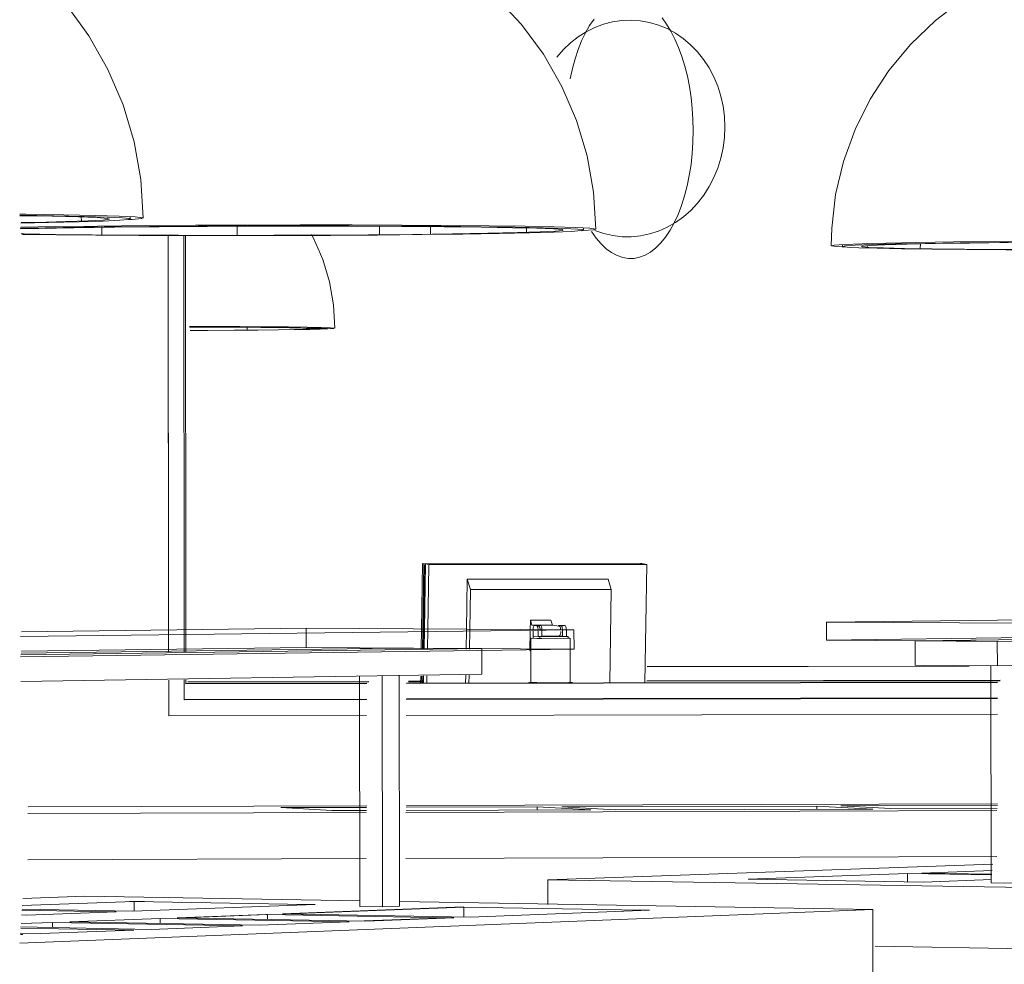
# Model space of a CAD drawing. Header units: metres. Extents: x -32 to 90, y -28 to 32.
# Tile 105 of 148: x 90.07334 to 90.07509, y 1.77642 to 1.77811. Entities that reach past the tile are written whole.
import ezdxf

# ---------------------------------------------------------------- set-up
doc = ezdxf.new("R2010")
doc.units = ezdxf.units.M
for name, color, linetype, lineweight in [('A-GENM', 13, 'Continuous', 18), ('A-GLAZ', 151, 'Continuous', 18), ('A-WALL', 113, 'Continuous', 18), ('E-LITE-EQPM', 33, 'Continuous', 18), ('I-FURN', 30, 'Continuous', 18)]:
    doc.layers.add(name, color=color, linetype=linetype, lineweight=lineweight)

# ---------------------------------------------------------------- blocks, each defined once
blk = doc.blocks.new('FP_66-3-RESTAURANTE- ÁREA DE REFEIÇÃO AMPLIADA')
at = {"layer": 'E-LITE-EQPM', "lineweight": 9}
blk.add_line((3.3215525, 1.777552), (3.3215523, 1.7775571), dxfattribs=at)
blk = doc.blocks.new('FP_70-3-RESTAURANTE- ÁREA DE REFEIÇÃO AMPLIADA')
at = {"layer": 'E-LITE-EQPM', "lineweight": 9}
for p, q in [((3.322659, 1.7777006), (3.3226591, 1.7777031)), ((3.3227535, 1.7776974), (3.3227538, 1.7777062)), ((3.3229593, 1.7776958), (3.3229595, 1.7777092)), ((3.323217, 1.7776961), (3.3232168, 1.7777098))]:
    blk.add_line(p, q, dxfattribs=at)
blk = doc.blocks.new('FP_72-3-RESTAURANTE- ÁREA DE REFEIÇÃO AMPLIADA')
at = {"layer": 'E-LITE-EQPM', "lineweight": 9}
blk.add_line((3.3226148, 1.7777044), (3.3226147, 1.7777011), dxfattribs=at)
blk = doc.blocks.new('FP_76-3-RESTAURANTE- ÁREA DE REFEIÇÃO AMPLIADA')
at = {"layer": 'E-LITE-EQPM', "lineweight": 9}
for p, q in [((3.3212928, 1.7777219), (3.3212931, 1.7777354)), ((3.3215344, 1.7777212), (3.3215344, 1.7777377)), ((3.3217888, 1.7777223), (3.3217884, 1.7777378))]:
    blk.add_line(p, q, dxfattribs=at)
blk = doc.blocks.new('FP_77-3-RESTAURANTE- ÁREA DE REFEIÇÃO AMPLIADA')
at = {"layer": 'E-LITE-EQPM', "lineweight": 9}
for p, q in [((3.3218797, 1.7777233), (3.3218793, 1.7777367)), ((3.3220509, 1.7777267), (3.3220506, 1.7777342))]:
    blk.add_line(p, q, dxfattribs=at)
blk = doc.blocks.new('FP_78-3-RESTAURANTE- ÁREA DE REFEIÇÃO AMPLIADA')
at = {"layer": 'E-LITE-EQPM', "lineweight": 9}
blk.add_line((3.3221526, 1.7777305), (3.3221523, 1.7777343), dxfattribs=at)
blk = doc.blocks.new('FP_79-3-RESTAURANTE- ÁREA DE REFEIÇÃO AMPLIADA')
at = {"layer": 'E-LITE-EQPM', "lineweight": 9}
blk.add_line((3.3212567, 1.7777468), (3.3212564, 1.7777543), dxfattribs=at)
blk = doc.blocks.new('FP_80-3-RESTAURANTE- ÁREA DE REFEIÇÃO AMPLIADA')
at = {"layer": 'E-LITE-EQPM', "lineweight": 9}
blk.add_line((3.3213438, 1.7777502), (3.3213436, 1.7777543), dxfattribs=at)

msp = doc.modelspace()

# ---------------------------------------------------------------- linework, layer by layer
at = {"layer": 'A-GENM', "lineweight": 9}
for p, q in [((90.0762168, 1.7770483), (90.0747751, 1.7770312)), ((90.0747751, 1.7770312), (90.07524, 1.7770288)), ((90.0747751, 1.7769988), (90.0747751, 1.7770312)), ((90.073337, 1.7770054), (90.0743245, 1.7770175)), ((90.0738468, 1.7770202), (90.0733389, 1.7770141)), ((90.0743245, 1.7770175), (90.0738468, 1.7770202)), ((90.0738468, 1.7770202), (90.0738468, 1.7769861)), ((90.0743246, 1.7769831), (90.0743245, 1.7770175)), ((90.0747751, 1.7769988), (90.0762169, 1.7770184)), ((90.076216, 1.7770155), (90.0749331, 1.7769978)), ((90.0750799, 1.776997), (90.0762152, 1.7770128)), ((90.0752401, 1.776996), (90.0747751, 1.7769988)), ((90.0749331, 1.7769978), (90.0750799, 1.776997)), ((90.0749331, 1.7769978), (90.0749331, 1.7769545)), ((90.0750799, 1.776997), (90.07508, 1.7769534)), ((90.0743246, 1.7769831), (90.0733371, 1.7769692)), ((90.0733377, 1.7769727), (90.0741599, 1.7769842)), ((90.0740091, 1.7769851), (90.0733383, 1.7769759)), ((90.0733389, 1.7769792), (90.0738468, 1.7769861)), ((90.0738468, 1.7769861), (90.0743246, 1.7769831)), ((90.0741599, 1.7769842), (90.0740091, 1.7769851)), ((90.0741599, 1.7769807), (90.0741599, 1.7769842)), ((90.07416, 1.7769385), (90.0741599, 1.7769807)), ((90.0762152, 1.7769719), (90.07508, 1.7769534)), ((90.07508, 1.7769534), (90.0749331, 1.7769545)), ((90.0750687, 1.7765662), (90.0750683, 1.7769535)), ((90.07416, 1.7769385), (90.0733377, 1.7769251)), ((90.0739424, 1.7765244), (90.073942, 1.7769349)), ((90.0739827, 1.7765237), (90.0739823, 1.7769356)), ((90.074013, 1.7765248), (90.0740126, 1.7769361)), ((90.0739547, 1.7767038), (90.0733507, 1.7767021)), ((90.0738013, 1.7767004), (90.0739545, 1.7767009)), ((90.0738926, 1.7766951), (90.0738013, 1.7767004)), ((90.073954, 1.7766953), (90.0738926, 1.7766951)), ((90.0740245, 1.776692), (90.0750792, 1.7766952)), ((90.0743544, 1.7766965), (90.0740248, 1.7766955)), ((90.0740253, 1.7767011), (90.0742589, 1.7767018)), ((90.0750803, 1.7767071), (90.0740255, 1.776704)), ((90.0742589, 1.7767018), (90.0743544, 1.7766965)), ((90.0742589, 1.7767018), (90.0742589, 1.7766958)), ((90.0743026, 1.7767019), (90.0747578, 1.7767032)), ((90.0743985, 1.7766966), (90.0743026, 1.7767019)), ((90.0748578, 1.776698), (90.0743985, 1.7766966)), ((90.0747578, 1.7767032), (90.0748578, 1.776698)), ((90.0747578, 1.7767032), (90.0747578, 1.7766976)), ((90.0748006, 1.7767034), (90.07508, 1.7767042)), ((90.074901, 1.7766981), (90.0748006, 1.7767034)), ((90.0750795, 1.7766987), (90.074901, 1.7766981)), ((90.0733498, 1.77669), (90.0739538, 1.7766918)), ((90.0739538, 1.7766097), (90.0733499, 1.7766076)), ((90.0750792, 1.7766136), (90.0740246, 1.7766099)), ((90.0750719, 1.7765996), (90.0742778, 1.7765716)), ((90.0742778, 1.7765716), (90.075651, 1.7765498)), ((90.0742778, 1.7765716), (90.0742778, 1.7765279)), ((90.0746355, 1.7765727), (90.0749198, 1.7765829)), ((90.0749487, 1.7765677), (90.0746355, 1.7765727)), ((90.0749198, 1.7765829), (90.0750701, 1.7765806)), ((90.0749198, 1.7765829), (90.0749198, 1.7765677)), ((90.0749449, 1.7765838), (90.0750708, 1.7765883)), ((90.0750702, 1.7765819), (90.0749449, 1.7765838)), ((90.0750693, 1.7765722), (90.0749487, 1.7765677)), ((90.0751078, 1.7765656), (90.0750687, 1.7765662)), ((90.0734515, 1.7765424), (90.0733409, 1.7765385)), ((90.0739431, 1.7765341), (90.0734515, 1.7765424)), ((90.0735374, 1.7765158), (90.0733396, 1.7765192)), ((90.0733396, 1.7765192), (90.0735374, 1.7765158)), ((90.0733401, 1.7765257), (90.0735396, 1.7765329)), ((90.0735311, 1.776533), (90.0735397, 1.7765333)), ((90.0735397, 1.7765333), (90.0735311, 1.776533)), ((90.0738628, 1.7765278), (90.0735374, 1.7765158)), ((90.0735374, 1.7765158), (90.0738628, 1.7765278)), ((90.0735396, 1.7765329), (90.0738478, 1.7765276)), ((90.0735396, 1.7765156), (90.0735396, 1.7765329)), ((90.0735397, 1.7765333), (90.0735581, 1.776533)), ((90.0735581, 1.776533), (90.0735397, 1.7765333)), ((90.0738042, 1.7765111), (90.0741273, 1.7765233)), ((90.0741273, 1.7765233), (90.0738042, 1.7765111)), ((90.0738167, 1.7765112), (90.0741277, 1.7765229)), ((90.0738479, 1.776528), (90.0738628, 1.7765278)), ((90.0738628, 1.7765278), (90.0738479, 1.776528)), ((90.0739827, 1.7765237), (90.0739424, 1.7765244)), ((90.074013, 1.7765248), (90.0739827, 1.7765237)), ((90.0748578, 1.7765187), (90.0740136, 1.7765329)), ((90.0741277, 1.7765229), (90.0744446, 1.7765174)), ((90.0741277, 1.7765229), (90.0741278, 1.7765052)), ((90.0733356, 1.7764589), (90.0748578, 1.7765187)), ((90.0733482, 1.7765088), (90.0733389, 1.776509)), ((90.0733389, 1.776509), (90.0733482, 1.7765088)), ((90.0733395, 1.7765174), (90.0734952, 1.7765147)), ((90.0735076, 1.7765147), (90.0733482, 1.7765088)), ((90.0733482, 1.7765088), (90.0735076, 1.7765147)), ((90.0734248, 1.7764969), (90.0735862, 1.7765029)), ((90.0734952, 1.7765149), (90.0735076, 1.7765147)), ((90.0735076, 1.7765147), (90.0734952, 1.7765149)), ((90.0735862, 1.7765029), (90.0739233, 1.776497)), ((90.0735862, 1.7765029), (90.0735862, 1.7764939)), ((90.0736163, 1.7765041), (90.0737746, 1.77651)), ((90.0737746, 1.77651), (90.0736163, 1.7765041)), ((90.0739532, 1.7764981), (90.0736163, 1.7765041)), ((90.0736163, 1.7765041), (90.0739532, 1.7764981)), ((90.0736289, 1.7765041), (90.0737778, 1.7765097)), ((90.0737746, 1.77651), (90.0737778, 1.77651)), ((90.0737778, 1.77651), (90.0737746, 1.77651)), ((90.0737778, 1.7765097), (90.0740978, 1.7765041)), ((90.0737778, 1.7765097), (90.0737778, 1.7765011)), ((90.0741393, 1.7765053), (90.0738042, 1.7765111)), ((90.0738042, 1.7765111), (90.0741393, 1.7765053)), ((90.0740978, 1.7765041), (90.0739502, 1.7764984)), ((90.07411, 1.7765041), (90.0739532, 1.7764981)), ((90.0739532, 1.7764981), (90.07411, 1.7765041)), ((90.0740983, 1.7765044), (90.07411, 1.7765041)), ((90.07411, 1.7765041), (90.0740983, 1.7765044)), ((90.0744594, 1.7765176), (90.0741393, 1.7765053)), ((90.0741393, 1.7765053), (90.0744594, 1.7765176)), ((90.0744447, 1.7765179), (90.0744594, 1.7765176)), ((90.0744594, 1.7765176), (90.0744447, 1.7765179)), ((90.074858, 1.7764031), (90.0748578, 1.7765187)), ((90.0733374, 1.7764858), (90.0735389, 1.7764822)), ((90.07357, 1.7764834), (90.0733375, 1.7764876)), ((90.0733379, 1.7764936), (90.0733941, 1.7764957)), ((90.0733941, 1.7764957), (90.073733, 1.7764896)), ((90.0733941, 1.7764957), (90.0733941, 1.7764864)), ((90.0737634, 1.7764908), (90.0734248, 1.7764969)), ((90.073733, 1.7764896), (90.07357, 1.7764834)), ((90.0739233, 1.776497), (90.0737634, 1.7764908)), ((90.0733366, 1.7764746), (90.0733411, 1.7764745)), ((90.0733411, 1.7764745), (90.0733366, 1.7764744)), ((90.0733727, 1.7764758), (90.0733368, 1.7764764)), ((90.0735389, 1.7764822), (90.0733727, 1.7764758)), ((90.0756511, 1.7764391), (90.0748619, 1.7764536))]:
    msp.add_line(p, q, dxfattribs=at)
at = {"layer": 'A-GLAZ', "lineweight": 9}
for p, q in [((90.0736006, 1.7777219), (90.0736012, 1.777016)), ((90.0736288, 1.7770164), (90.0736282, 1.7777213)), ((90.0736318, 1.7770164), (90.0736312, 1.7777213)), ((90.0736012, 1.777016), (90.0736012, 1.7769781)), ((90.0736288, 1.7769785), (90.0736288, 1.7770164)), ((90.0736319, 1.7769785), (90.0736318, 1.7770164)), ((90.0750296, 1.7769525), (90.0744551, 1.7769516)), ((90.0744552, 1.776952), (90.0749495, 1.7769528)), ((90.0750021, 1.7769527), (90.0744552, 1.7769518)), ((90.0736013, 1.7769277), (90.0736013, 1.7768639)), ((90.0736289, 1.7768925), (90.0736289, 1.7769282)), ((90.0736319, 1.7769212), (90.0736319, 1.7769282)), ((90.0736354, 1.776925), (90.0739584, 1.7769256)), ((90.0739583, 1.7769248), (90.0736354, 1.7769242)), ((90.0750802, 1.776924), (90.0740254, 1.7769221)), ((90.0750802, 1.7769237), (90.0740254, 1.7769219)), ((90.0740255, 1.7769223), (90.0750803, 1.7769242)), ((90.074054, 1.776925), (90.0740292, 1.7769249)), ((90.0740293, 1.7769257), (90.0740541, 1.7769258)), ((90.0750848, 1.7769268), (90.0744546, 1.7769257)), ((90.0744547, 1.7769265), (90.0750849, 1.7769276)), ((90.0739546, 1.7769217), (90.0736319, 1.7769212)), ((90.073632, 1.7769216), (90.0739547, 1.7769222)), ((90.0739546, 1.776922), (90.073632, 1.7769214)), ((90.0739545, 1.7768932), (90.0736289, 1.7768925)), ((90.073629, 1.7768935), (90.0739546, 1.7768941)), ((90.0750801, 1.7768953), (90.0740253, 1.7768933)), ((90.0740254, 1.7768943), (90.0750802, 1.7768963)), ((90.0736013, 1.7768639), (90.0739545, 1.7768646)), ((90.0740253, 1.7768647), (90.0750801, 1.7768669))]:
    msp.add_line(p, q, dxfattribs=at)
at = {"layer": 'A-WALL', "lineweight": 9}
for p, q in [((90.0736012, 1.7769781), (90.0736006, 1.7777219)), ((90.0736013, 1.7768639), (90.0736013, 1.7769277)), ((90.0739545, 1.7768646), (90.0736013, 1.7768639)), ((90.0750801, 1.7768669), (90.0740253, 1.7768647))]:
    msp.add_line(p, q, dxfattribs=at)
at = {"layer": 'E-LITE-EQPM', "lineweight": 9}
for p, q in [((90.0738979, 1.7775554), (90.0738953, 1.7775969)), ((90.0738406, 1.7775556), (90.0738169, 1.7775561))]:
    msp.add_line(p, q, dxfattribs=at)
for points in [[(90.0743635, 1.777732, 0), (90.0743594, 1.7777978, 0), (90.0743479, 1.7778627, 0), (90.074329, 1.777926, 0), (90.0743029, 1.7779867, 0), (90.0742701, 1.778044, 0), (90.0742309, 1.7780973, 0), (90.0741859, 1.7781459, 0), (90.0741356, 1.7781891, 0), (90.0740806, 1.7782263, 0), (90.0740218, 1.7782572, 0), (90.0739598, 1.7782813, 0), (90.0738954, 1.7782982, 0), (90.0738296, 1.7783079, 0), (90.0737964, 1.77831, 0), (90.0737908, 1.7783101, 0), (90.0737852, 1.7783102, 0), (90.0737779, 1.7783103, 0), (90.0737738, 1.7783103, 0), (90.0737681, 1.7783102, 0), (90.0737619, 1.7783101, 0), (90.0737614, 1.7783101, 0)], [(90.0753185, 1.7782381, 0), (90.0753147, 1.778238, 0), (90.075307, 1.7782377, 0), (90.0752993, 1.7782373, 0), (90.0752915, 1.7782368, 0), (90.0752762, 1.7782355, 0), (90.0752455, 1.7782317, 0), (90.0751851, 1.7782188, 0), (90.0751265, 1.7781994, 0), (90.0750705, 1.7781736, 0), (90.0750179, 1.7781418, 0), (90.0749693, 1.7781044, 0), (90.0749253, 1.778062, 0), (90.0748864, 1.7780149, 0), (90.0748532, 1.7779639, 0), (90.0748261, 1.7779096, 0), (90.0748055, 1.7778526, 0), (90.0747914, 1.7777938, 0), (90.0747843, 1.7777338, 0), (90.0747833, 1.7777023, 0)], [(90.0735556, 1.7777517, 0), (90.0735514, 1.7778203, 0), (90.0735395, 1.777888, 0), (90.0735199, 1.7779538, 0), (90.0734928, 1.778017, 0), (90.0734588, 1.7780768, 0), (90.0734182, 1.7781324, 0), (90.0733714, 1.778183, 0), (90.0733354, 1.778214, 0)], [(90.074294, 1.7780389, 0), (90.0743056, 1.7780523, 0), (90.0743183, 1.7780643, 0), (90.0743319, 1.778075, 0), (90.0743464, 1.7780841, 0), (90.0743615, 1.7780917, 0), (90.0743773, 1.7780975, 0), (90.0743934, 1.7781017, 0), (90.0744098, 1.7781041, 0), (90.0744263, 1.7781048, 0), (90.0744428, 1.7781036, 0), (90.0744591, 1.7781007, 0), (90.0744751, 1.778096, 0), (90.0744906, 1.7780896, 0), (90.0745054, 1.7780816, 0), (90.0745195, 1.7780719, 0), (90.0745326, 1.7780608, 0), (90.0745448, 1.7780483, 0), (90.0745558, 1.7780345, 0), (90.0745655, 1.7780195, 0), (90.074574, 1.7780036, 0), (90.074581, 1.7779868, 0), (90.0745865, 1.7779693, 0), (90.0745905, 1.7779512, 0), (90.0745929, 1.7779328, 0), (90.0745937, 1.7779141, 0)], [(90.0743177, 1.7780002, 0), (90.0743217, 1.7780185, 0), (90.0743264, 1.778036, 0), (90.0743319, 1.7780525, 0), (90.0743381, 1.7780679, 0), (90.074345, 1.7780822, 0), (90.0743524, 1.7780952, 0), (90.0743603, 1.7781068, 0)], [(90.0744816, 1.7781088, 0), (90.0744898, 1.7780975, 0), (90.0744975, 1.7780849, 0), (90.0745046, 1.778071, 0), (90.0745112, 1.7780559, 0), (90.0745171, 1.7780398, 0), (90.0745223, 1.7780227, 0), (90.0745268, 1.7780048, 0), (90.0745305, 1.7779862, 0), (90.0745334, 1.777967, 0), (90.0745355, 1.7779474, 0), (90.0745368, 1.7779276, 0), (90.0745372, 1.7779077, 0)], [(90.0745372, 1.7779077, 0), (90.0745368, 1.7778873, 0), (90.0745355, 1.7778671, 0), (90.0745334, 1.7778472, 0), (90.0745303, 1.7778278, 0), (90.0745265, 1.7778091, 0), (90.0745218, 1.7777912, 0), (90.0745164, 1.7777741, 0), (90.0745103, 1.7777582, 0), (90.0745034, 1.7777435, 0), (90.074496, 1.77773, 0), (90.074488, 1.777718, 0), (90.0744794, 1.7777075, 0), (90.0744705, 1.7776985, 0), (90.0744611, 1.7776912, 0), (90.0744515, 1.7776857, 0), (90.0744416, 1.7776819, 0), (90.0744316, 1.7776799, 0), (90.0744216, 1.7776798, 0), (90.0744115, 1.7776814, 0), (90.0744015, 1.7776849, 0), (90.0743917, 1.7776902, 0), (90.0743822, 1.7776972, 0), (90.0743729, 1.7777059, 0), (90.0743641, 1.7777162, 0), (90.0743557, 1.7777281, 0)], [(90.0745937, 1.7779141, 0), (90.0745929, 1.7778955, 0), (90.0745906, 1.777877, 0), (90.0745866, 1.7778588, 0), (90.0745811, 1.7778411, 0), (90.0745742, 1.7778241, 0), (90.0745658, 1.7778079, 0), (90.074556, 1.7777926, 0), (90.0745451, 1.7777785, 0), (90.074533, 1.7777656, 0), (90.0745198, 1.7777541, 0), (90.0745058, 1.777744, 0), (90.0744909, 1.7777355, 0), (90.0744755, 1.7777287, 0), (90.0744595, 1.7777235, 0), (90.0744432, 1.7777201, 0), (90.0744267, 1.7777184, 0), (90.0744102, 1.7777185, 0), (90.0743938, 1.7777205, 0), (90.0743777, 1.7777241, 0), (90.0743619, 1.7777296, 0)], [(90.073338, 1.7777437, 0), (90.0733652, 1.7777442, 0), (90.0734177, 1.7777455, 0), (90.0734577, 1.7777468, 0), (90.0734839, 1.7777483, 0), (90.0734956, 1.7777498, 0), (90.0734921, 1.7777512, 0), (90.0734736, 1.7777526, 0), (90.0734404, 1.7777539, 0), (90.0733933, 1.7777551, 0), (90.0733355, 1.777756, 0)], [(90.0733377, 1.7777429, 0), (90.0733866, 1.7777438, 0), (90.0734414, 1.777745, 0), (90.0734843, 1.7777464, 0), (90.0735142, 1.7777479, 0), (90.0735302, 1.7777493, 0), (90.0735318, 1.7777508, 0), (90.0735189, 1.7777523, 0), (90.0734916, 1.7777536, 0), (90.0734504, 1.7777549, 0), (90.0733965, 1.777756, 0), (90.0733356, 1.7777569, 0)], [(90.0735315, 1.777749, 0), (90.0735363, 1.7777492, 0), (90.073553, 1.7777508, 0), (90.0735547, 1.7777523, 0), (90.0735413, 1.7777538, 0), (90.073513, 1.7777552, 0), (90.0734703, 1.7777565, 0), (90.0734143, 1.7777577, 0), (90.0733462, 1.7777587, 0), (90.0733358, 1.7777588, 0)], [(90.0735045, 1.7777355, 0), (90.0734322, 1.7777345, 0), (90.0733696, 1.7777334, 0), (90.0733365, 1.7777327, 0)], [(90.0734863, 1.7777359, 0), (90.0734128, 1.7777349, 0), (90.0733486, 1.7777338, 0), (90.0733369, 1.7777336, 0)], [(90.073475, 1.7777376, 0), (90.0733987, 1.7777366, 0), (90.0733373, 1.7777355, 0)], [(90.0743383, 1.7777293, 0), (90.0743409, 1.7777294, 0), (90.0743593, 1.7777308, 0), (90.0743634, 1.7777323, 0), (90.0743529, 1.7777336, 0), (90.0743279, 1.7777349, 0), (90.074289, 1.7777361, 0), (90.0742371, 1.7777372, 0), (90.0741733, 1.7777381, 0), (90.0740993, 1.7777388, 0), (90.074017, 1.7777393, 0), (90.0739285, 1.7777396, 0), (90.073836, 1.7777396, 0), (90.073742, 1.7777394, 0), (90.0736489, 1.777739, 0), (90.0735591, 1.7777384, 0), (90.073475, 1.7777376, 0)], [(90.0740534, 1.7777223, 0), (90.0741263, 1.7777233, 0), (90.0741908, 1.7777243, 0), (90.0742454, 1.7777255, 0), (90.0742888, 1.7777268, 0), (90.0743198, 1.7777281, 0), (90.0743375, 1.7777295, 0), (90.0743413, 1.7777308, 0), (90.0743311, 1.7777321, 0), (90.0743071, 1.7777334, 0), (90.0742696, 1.7777345, 0), (90.0742195, 1.7777356, 0), (90.0741582, 1.7777364, 0), (90.074087, 1.7777371, 0), (90.0740078, 1.7777376, 0), (90.0739226, 1.7777378, 0), (90.0738336, 1.7777379, 0), (90.0737432, 1.7777377, 0), (90.0736536, 1.7777373, 0), (90.0735673, 1.7777367, 0), (90.0734863, 1.7777359, 0)], [(90.0740363, 1.7777228, 0), (90.0741079, 1.7777237, 0), (90.0741709, 1.7777247, 0), (90.0742234, 1.7777259, 0), (90.0742639, 1.7777272, 0), (90.0742914, 1.7777285, 0), (90.0743048, 1.7777298, 0), (90.0743038, 1.7777312, 0), (90.0742882, 1.7777324, 0), (90.0742584, 1.7777336, 0), (90.074215, 1.7777347, 0), (90.0741593, 1.7777356, 0), (90.0740927, 1.7777364, 0), (90.0740171, 1.7777369, 0), (90.0739346, 1.7777372, 0), (90.0738476, 1.7777373, 0), (90.0737585, 1.7777372, 0), (90.07367, 1.7777368, 0), (90.0735845, 1.7777362, 0), (90.0735045, 1.7777355, 0)], [(90.0733383, 1.7777236, 0), (90.0733432, 1.7777235, 0), (90.073399, 1.7777226, 0), (90.0734647, 1.7777219, 0), (90.0735386, 1.7777214, 0), (90.0736186, 1.7777211, 0), (90.0737028, 1.777721, 0), (90.0737888, 1.7777211, 0), (90.0738746, 1.7777215, 0), (90.0739578, 1.777722, 0), (90.0740363, 1.7777228, 0)], [(90.0733403, 1.7777227, 0), (90.0734013, 1.7777218, 0), (90.0734712, 1.7777212, 0), (90.0735482, 1.7777208, 0), (90.0736306, 1.7777205, 0), (90.0737164, 1.7777205, 0), (90.0738036, 1.7777207, 0), (90.0738902, 1.777721, 0), (90.0739741, 1.7777216, 0), (90.0740534, 1.7777223, 0)], [(90.0738953, 1.7775969, 0), (90.0738881, 1.7776379, 0), (90.0738762, 1.7776777, 0), (90.0738598, 1.777716, 0), (90.0738561, 1.7777225, 0)], [(90.0750748, 1.77771, 0), (90.0750015, 1.7777092, 0), (90.0749365, 1.7777082, 0), (90.0748816, 1.7777071, 0), (90.0748381, 1.7777059, 0), (90.0748068, 1.7777047, 0), (90.0747886, 1.7777034, 0), (90.0747837, 1.7777022, 0), (90.0747921, 1.777701, 0), (90.0748118, 1.7777, 0)], [(90.0750844, 1.7777085, 0), (90.0750138, 1.7777077, 0), (90.0749513, 1.7777067, 0), (90.0748984, 1.7777057, 0), (90.0748564, 1.7777045, 0), (90.0748263, 1.7777034, 0), (90.0748087, 1.7777022, 0), (90.0748039, 1.777701, 0), (90.074812, 1.7776999, 0), (90.0748327, 1.7776988, 0), (90.0748653, 1.7776979, 0), (90.0749091, 1.777697, 0), (90.0749629, 1.7776963, 0), (90.0750254, 1.7776958, 0), (90.0750951, 1.7776954, 0), (90.0751704, 1.7776952, 0), (90.0752495, 1.7776951, 0), (90.0753305, 1.7776953, 0), (90.0754115, 1.7776956, 0), (90.0754907, 1.7776961, 0), (90.0755661, 1.7776967, 0)], [(90.0750998, 1.7777082, 0), (90.0750303, 1.7777073, 0), (90.0749693, 1.7777064, 0), (90.0749185, 1.7777053, 0), (90.0748791, 1.7777042, 0), (90.0748521, 1.777703, 0), (90.0748383, 1.7777019, 0), (90.0748379, 1.7777007, 0), (90.0748507, 1.7776996, 0), (90.0748765, 1.7776986, 0), (90.0749143, 1.7776977, 0), (90.0749631, 1.777697, 0), (90.0750216, 1.7776963, 0), (90.0750882, 1.7776959, 0), (90.0751611, 1.7776956, 0), (90.0752385, 1.7776956, 0), (90.0753183, 1.7776957, 0), (90.0753985, 1.777696, 0), (90.0754769, 1.7776965, 0), (90.0755515, 1.7776971, 0)], [(90.0758496, 1.777703, 0), (90.0758692, 1.7777042, 0), (90.0758771, 1.7777054, 0), (90.0758715, 1.7777066, 0), (90.0758523, 1.7777078, 0), (90.07582, 1.7777088, 0), (90.0757753, 1.7777097, 0), (90.0757192, 1.7777105, 0), (90.0756532, 1.7777111, 0), (90.075579, 1.7777116, 0), (90.0754983, 1.7777118, 0), (90.0754133, 1.7777118, 0), (90.0753262, 1.7777117, 0), (90.0752393, 1.7777113, 0), (90.0751548, 1.7777108, 0), (90.0750748, 1.77771, 0)], [(90.0755661, 1.7776967, 0), (90.075636, 1.7776975, 0), (90.0756987, 1.7776985, 0), (90.0757525, 1.7776995, 0), (90.0757963, 1.7777006, 0), (90.0758287, 1.7777017, 0), (90.075849, 1.7777029, 0), (90.0758566, 1.7777041, 0), (90.0758511, 1.7777053, 0), (90.0758326, 1.7777064, 0), (90.0758015, 1.7777074, 0), (90.0757584, 1.7777082, 0), (90.0757045, 1.777709, 0), (90.0756409, 1.7777096, 0), (90.0755695, 1.77771, 0), (90.0754919, 1.7777102, 0), (90.0754101, 1.7777103, 0), (90.0753263, 1.7777101, 0), (90.0752427, 1.7777098, 0), (90.0751614, 1.7777092, 0), (90.0750844, 1.7777085, 0)], [(90.0738484, 1.7775571, 0), (90.0738152, 1.7775576, 0), (90.0737747, 1.7775579, 0), (90.073728, 1.7775582, 0), (90.0736762, 1.7775584, 0), (90.0736386, 1.7775585, 0)], [(90.0737204, 1.7775572, 0), (90.0736705, 1.7775574, 0), (90.0736386, 1.7775575, 0)], [(90.0737654, 1.7775569, 0), (90.0737204, 1.7775572, 0), (90.0737204, 1.7775572, 0)], [(90.0738043, 1.7775566, 0), (90.0737654, 1.7775569, 0), (90.0737654, 1.7775569, 0)], [(90.0738363, 1.7775562, 0), (90.0738043, 1.7775566, 0), (90.0738043, 1.7775566, 0)], [(90.0738841, 1.7775546, 0), (90.0738836, 1.7775547, 0), (90.0738764, 1.7775552, 0), (90.0738605, 1.7775557, 0), (90.0738363, 1.7775562, 0)], [(90.0738617, 1.7775546, 0), (90.0738557, 1.7775551, 0), (90.0738406, 1.7775556, 0)], [(90.073898, 1.7775554, 0), (90.0738975, 1.7775556, 0), (90.07389, 1.7775562, 0), (90.0738736, 1.7775567, 0), (90.0738484, 1.7775571, 0)], [(90.0736394, 1.7775512, 0), (90.0736709, 1.7775513, 0), (90.0736709, 1.7775513, 0)], [(90.0736709, 1.7775513, 0), (90.0737183, 1.7775517, 0), (90.0737183, 1.7775517, 0)], [(90.0737183, 1.7775517, 0), (90.0737606, 1.7775521, 0), (90.0737967, 1.7775525, 0), (90.0738255, 1.777553, 0), (90.0738255, 1.777553, 0)], [(90.0738255, 1.777553, 0), (90.0738463, 1.7775535, 0), (90.0738463, 1.7775535, 0)], [(90.0738262, 1.7775526, 0), (90.0738529, 1.7775531, 0), (90.0738717, 1.7775536, 0), (90.0738717, 1.7775536, 0)], [(90.0738463, 1.7775535, 0), (90.0738585, 1.7775541, 0), (90.0738585, 1.7775541, 0)], [(90.0738594, 1.7775538, 0), (90.0738655, 1.7775539, 0), (90.0738655, 1.7775539, 0)], [(90.0738628, 1.7775542, 0), (90.0738707, 1.7775545, 0), (90.0738804, 1.777555, 0)], [(90.0738716, 1.7775541, 0), (90.073885, 1.7775545, 0), (90.0738958, 1.777555, 0), (90.0738958, 1.777555, 0)], [(90.0738717, 1.7775536, 0), (90.073882, 1.7775542, 0), (90.073882, 1.7775542, 0)]]:
    msp.add_polyline3d(points, dxfattribs=at)
at = {"layer": 'I-FURN', "lineweight": 9}
for p, q in [((90.0740524, 1.777018), (90.0740544, 1.7771358)), ((90.0740544, 1.7771358), (90.0740565, 1.7771355)), ((90.0740565, 1.7771355), (90.0740545, 1.777018)), ((90.0744456, 1.7771358), (90.0740565, 1.7771355)), ((90.0740575, 1.777018), (90.0740594, 1.777135)), ((90.0740594, 1.777135), (90.0744486, 1.7771353)), ((90.0740594, 1.777135), (90.0740653, 1.777134)), ((90.0744547, 1.7771343), (90.0740653, 1.777134)), ((90.0744456, 1.7771358), (90.0744434, 1.7771361)), ((90.0744547, 1.7771343), (90.0744486, 1.7771353)), ((90.0744511, 1.7769227), (90.0744547, 1.7771343)), ((90.0740566, 1.777018), (90.0740585, 1.7771333)), ((90.0740653, 1.7771328), (90.0740634, 1.7770179)), ((90.0741341, 1.7771078), (90.0741326, 1.7770175)), ((90.0741341, 1.7771078), (90.0743853, 1.777108)), ((90.0741398, 1.7770892), (90.0741341, 1.7771078)), ((90.0743853, 1.777108), (90.0743911, 1.7770895)), ((90.0741386, 1.7770175), (90.0741398, 1.7770892)), ((90.0743911, 1.7770895), (90.0741398, 1.7770892)), ((90.0743883, 1.7769226), (90.0743911, 1.7770895)), ((90.0742466, 1.7770347), (90.0742463, 1.7770169)), ((90.0742495, 1.7770261), (90.0742466, 1.7770347)), ((90.0742831, 1.7770347), (90.0742466, 1.7770347)), ((90.0742831, 1.7770347), (90.0742861, 1.7770261)), ((90.0740519, 1.7769837), (90.0740524, 1.777018)), ((90.0740545, 1.777018), (90.0740539, 1.7769837)), ((90.074056, 1.7769837), (90.0740566, 1.777018)), ((90.0740569, 1.7769837), (90.0740575, 1.777018)), ((90.0740634, 1.7770179), (90.0740628, 1.7769837)), ((90.0741326, 1.7770175), (90.074132, 1.7769832)), ((90.074138, 1.7769832), (90.0741386, 1.7770175)), ((90.0742463, 1.7770152), (90.0742457, 1.7769805)), ((90.0742545, 1.7770252), (90.0742495, 1.7770261)), ((90.0742861, 1.7770261), (90.0742495, 1.7770261)), ((90.0742515, 1.7770153), (90.0742515, 1.7770061)), ((90.0742545, 1.7770254), (90.0742537, 1.7770251)), ((90.0742544, 1.7770254), (90.0742613, 1.7770254)), ((90.0742575, 1.7770253), (90.0742545, 1.7770254)), ((90.0742583, 1.777025), (90.0742575, 1.7770253)), ((90.0742616, 1.777024), (90.0742578, 1.7770247)), ((90.0742605, 1.7770059), (90.0742605, 1.7770154)), ((90.0742613, 1.7770254), (90.0742644, 1.7770253)), ((90.0742674, 1.7770155), (90.0742674, 1.7770059)), ((90.0742861, 1.7770261), (90.0742982, 1.777024)), ((90.0742979, 1.7770255), (90.0743048, 1.7770255)), ((90.074301, 1.7770254), (90.074298, 1.7770255)), ((90.074304, 1.777006), (90.074304, 1.777016)), ((90.0743048, 1.7770255), (90.0743078, 1.7770254)), ((90.0743078, 1.7770254), (90.0743086, 1.7770251)), ((90.0743109, 1.777016), (90.0743109, 1.777006)), ((90.0742475, 1.7769806), (90.0742475, 1.7770026)), ((90.0742475, 1.7770026), (90.0742479, 1.7770026)), ((90.0742479, 1.7770026), (90.0742582, 1.7770023)), ((90.0742515, 1.7770061), (90.0742605, 1.7770059)), ((90.0742515, 1.7770061), (90.0742605, 1.7770059)), ((90.0742515, 1.7770026), (90.0742515, 1.7770061)), ((90.0742605, 1.7770059), (90.0742636, 1.7770058)), ((90.0742636, 1.7770058), (90.0743139, 1.7770059)), ((90.0742636, 1.7770058), (90.0742636, 1.7770023)), ((90.0742673, 1.7770023), (90.0743127, 1.7770024)), ((90.074298, 1.7770065), (90.0742674, 1.7770064)), ((90.074295, 1.7770062), (90.074304, 1.777006)), ((90.0742981, 1.7770065), (90.0742979, 1.7770065)), ((90.0743139, 1.7770059), (90.0743109, 1.777006)), ((90.0743139, 1.7770024), (90.0743139, 1.7770059)), ((90.0743174, 1.7770024), (90.0743174, 1.7769816)), ((90.0742457, 1.7769798), (90.074248, 1.7769794)), ((90.0742476, 1.7769237), (90.0742475, 1.7769806)), ((90.0743174, 1.7769816), (90.0743175, 1.7769235)), ((90.0740508, 1.776922), (90.074051, 1.7769351)), ((90.0740531, 1.7769351), (90.0740529, 1.776922)), ((90.074055, 1.776922), (90.0740552, 1.7769352)), ((90.0740559, 1.776922), (90.0740561, 1.7769352)), ((90.074062, 1.7769353), (90.0740618, 1.776922)), ((90.0741312, 1.7769364), (90.074131, 1.7769221)), ((90.074137, 1.7769222), (90.0741372, 1.7769365)), ((90.0742438, 1.7769237), (90.074255, 1.7769234)), ((90.0742579, 1.7769234), (90.074255, 1.7769235)), ((90.0742675, 1.7769233), (90.0743154, 1.7769234)), ((90.0743213, 1.7769235), (90.0743177, 1.7769236))]:
    msp.add_line(p, q, dxfattribs=at)
for points in [[(90.0742519, 1.7770211, 0), (90.0742516, 1.7770189, 0), (90.0742516, 1.7770189, 0)], [(90.0742537, 1.7770251, 0), (90.074253, 1.7770242, 0), (90.0742524, 1.7770229, 0), (90.0742519, 1.7770211, 0), (90.0742519, 1.7770211, 0)], [(90.0742604, 1.7770187, 0), (90.0742601, 1.7770209, 0), (90.0742596, 1.7770227, 0), (90.074259, 1.7770241, 0), (90.0742583, 1.777025, 0)], [(90.0742592, 1.7770229, 0), (90.0742598, 1.7770243, 0), (90.0742606, 1.7770251, 0), (90.0742613, 1.7770254, 0)], [(90.0742644, 1.777017, 0), (90.0742641, 1.7770191, 0), (90.0742637, 1.777021, 0), (90.0742631, 1.7770226, 0), (90.0742623, 1.7770236, 0), (90.0742616, 1.777024, 0)], [(90.0742644, 1.7770253, 0), (90.0742651, 1.777025, 0), (90.0742659, 1.7770241, 0), (90.0742665, 1.7770227, 0), (90.074267, 1.7770209, 0), (90.0742673, 1.7770188, 0), (90.0742673, 1.7770188, 0)], [(90.074298, 1.7770255, 0), (90.0742972, 1.7770252, 0), (90.0742964, 1.7770243, 0)], [(90.0742982, 1.777024, 0), (90.074299, 1.7770236, 0), (90.0742997, 1.7770226, 0), (90.0743003, 1.7770211, 0), (90.0743007, 1.7770192, 0), (90.074301, 1.777017, 0)], [(90.0743011, 1.7770147, 0), (90.0743009, 1.7770125, 0), (90.0743006, 1.7770104, 0), (90.0743001, 1.7770087, 0), (90.0742994, 1.7770074, 0), (90.0742987, 1.7770067, 0), (90.0742987, 1.7770067, 0)], [(90.074304, 1.7770166, 0), (90.0743039, 1.7770188, 0), (90.0743036, 1.7770209, 0), (90.0743031, 1.7770228, 0), (90.0743025, 1.7770242, 0), (90.0743018, 1.7770251, 0), (90.074301, 1.7770254, 0)], [(90.0743027, 1.7770229, 0), (90.0743033, 1.7770243, 0), (90.074304, 1.7770252, 0), (90.0743048, 1.7770255, 0)], [(90.0743086, 1.7770251, 0), (90.0743094, 1.7770242, 0), (90.07431, 1.7770228, 0)], [(90.07431, 1.7770228, 0), (90.0743105, 1.7770209, 0), (90.0743108, 1.7770188, 0), (90.0743109, 1.7770165, 0)], [(90.0742582, 1.7770023, 0), (90.0742591, 1.7770023, 0), (90.0742603, 1.7770023, 0), (90.0742619, 1.7770023, 0), (90.0742636, 1.7770023, 0), (90.0742655, 1.7770023, 0), (90.0742673, 1.7770023, 0)], [(90.0743127, 1.7770024, 0), (90.0743143, 1.7770024, 0), (90.0743157, 1.7770024, 0), (90.0743167, 1.7770024, 0), (90.0743173, 1.7770024, 0)], [(90.0743174, 1.7770024, 0), (90.0743174, 1.7770024, 0), (90.0743174, 1.7770024, 0)], [(90.0742434, 1.7769238, 0), (90.0742432, 1.7769237, 0), (90.0742432, 1.7769237, 0)], [(90.074255, 1.7769234, 0), (90.0742561, 1.7769233, 0), (90.0742579, 1.7769233, 0), (90.07426, 1.7769233, 0), (90.0742624, 1.7769233, 0), (90.074265, 1.7769233, 0), (90.0742675, 1.7769233, 0)], [(90.0743154, 1.7769234, 0), (90.0743177, 1.7769234, 0), (90.0743196, 1.7769234, 0), (90.0743209, 1.7769234, 0), (90.0743217, 1.7769234, 0), (90.0743218, 1.7769235, 0), (90.0743213, 1.7769235, 0)]]:
    msp.add_polyline3d(points, dxfattribs=at)

# ---------------------------------------------------------------- block references
at = {"layer": 'E-LITE-EQPM', "lineweight": 9}
for name in ['FP_79-3-RESTAURANTE- ÁREA DE REFEIÇÃO AMPLIADA', 'FP_80-3-RESTAURANTE- ÁREA DE REFEIÇÃO AMPLIADA', 'FP_76-3-RESTAURANTE- ÁREA DE REFEIÇÃO AMPLIADA', 'FP_77-3-RESTAURANTE- ÁREA DE REFEIÇÃO AMPLIADA', 'FP_78-3-RESTAURANTE- ÁREA DE REFEIÇÃO AMPLIADA', 'FP_72-3-RESTAURANTE- ÁREA DE REFEIÇÃO AMPLIADA', 'FP_70-3-RESTAURANTE- ÁREA DE REFEIÇÃO AMPLIADA', 'FP_66-3-RESTAURANTE- ÁREA DE REFEIÇÃO AMPLIADA']:
    msp.add_blockref(name, (86.7521889, 0), dxfattribs=at)

doc.saveas('drawing.dxf')
